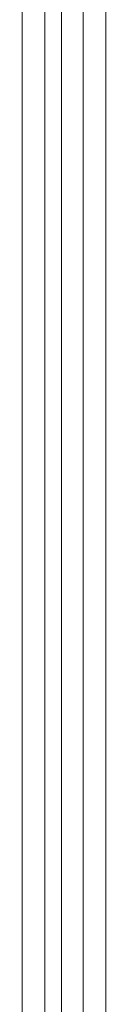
# Model space of a CAD drawing. Header units: inches. Extents: x 24 to 421, y 8 to 260.
# Tile 48 of 56: x 407.79 to 409.39, y 111.71 to 130.63. Entities that reach past the tile are written whole.
import ezdxf

# ---------------------------------------------------------------- set-up
doc = ezdxf.new("R2010")
doc.units = ezdxf.units.IN
doc.header["$LTSCALE"] = 26
doc.header["$MEASUREMENT"] = 0
doc.layers.add('Visible (ANSI)', color=7, linetype='Continuous', lineweight=5)
doc.layers.add('Visible Narrow (ANSI)', color=7, linetype='Continuous', lineweight=5)

msp = doc.modelspace()

# ---------------------------------------------------------------- linework, layer by layer
at = {"layer": 'Visible (ANSI)'}
msp.add_line((408.539, 151.235), (408.539, 93.815), dxfattribs=at)
at = {"layer": 'Visible Narrow (ANSI)'}
for p, q in [((408.219, 151.051), (408.219, 93.63)), ((407.785, 93.799), (407.785, 150.882)), ((408.959, 94.445), (408.959, 150.613)), ((409.393, 150.613), (409.393, 94.445))]:
    msp.add_line(p, q, dxfattribs=at)

doc.saveas('drawing.dxf')
